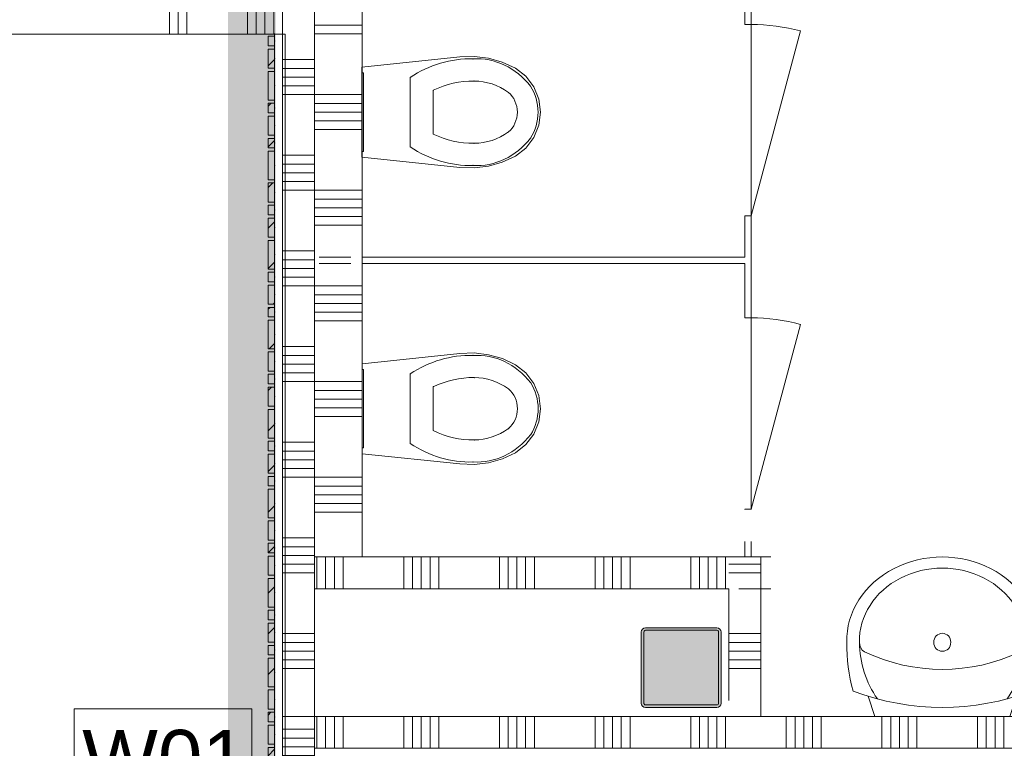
# Model space of a CAD drawing. Header units: millimetres. Extents: x -850 to 154668, y -25041 to 71030.
# Tile 59 of 211: x 50585 to 53674, y 17150 to 19435. Entities that reach past the tile are written whole.
import ezdxf

# ---------------------------------------------------------------- set-up
doc = ezdxf.new("R2010")
doc.units = ezdxf.units.MM
doc.header["$MEASUREMENT"] = 0
doc.linetypes.add('B0703', pattern=[468.700004, 312.5, -156.200004])
for name, color, linetype in [('New_# trashcan Laagscheidingslijnen', 7, 'Continuous'), ('New_22 NC Binnenwanden', 7, 'Continuous'), ('New_22 NC Binnenwanden Deuren', 7, 'Continuous'), ('New_22 NC Binnenwanden Doorsnede-arcering', 7, 'Continuous'), ('New_72 Vaste Inrichting', 7, 'Continuous'), ('New_72 Vaste Inrichting Deuren', 7, 'Continuous'), ('New_74 Sanitair', 7, 'Continuous'), ('New_Info Wandafwerking aanduiding', 7, 'Continuous'), ('New_Info Wandafwerking aanduiding Doorsnede-arcering', 7, 'Continuous'), ('New_Z Ruimtefuncties Zone omranding', 7, 'Continuous'), ('S-COLS-____-OTLN.RVT S', 7, 'Continuous'), ('S-COLS-____-OTLN.RVT S 2D arcering', 7, 'Continuous')]:
    doc.layers.add(name, color=color, linetype=linetype)
doc.styles.add('GENERATED_STYLE_1', font='txt')
pattern_1 = [(45, (0, 0), (-63.63961, 63.63961), [])]

# ---------------------------------------------------------------- blocks, each defined once
blk = doc.blocks.new('*X56')
at = {"layer": 'New_22 NC Binnenwanden Doorsnede-arcering', "color": 254, "linetype": 'Continuous', "lineweight": 0, "true_color": 0xe9ebeb}
for p, q in [((52810, 17509.6), (52910, 17509.6)), ((52810, 17482.2), (52910, 17482.2)), ((52810, 17454.7), (52910, 17454.7)), ((52810, 17427.3), (52910, 17427.3)), ((52810, 17399.9), (52910, 17399.9))]:
    blk.add_line(p, q, dxfattribs=at)
blk = doc.blocks.new('*X57')
at = {"layer": 'New_22 NC Binnenwanden Doorsnede-arcering', "color": 254, "linetype": 'Continuous', "lineweight": 0, "true_color": 0xe9ebeb}
for p, q in [((52859.9, 17699.9), (52910, 17699.9)), ((52887.3, 17727.3), (52910, 17727.3))]:
    blk.add_line(p, q, dxfattribs=at)
blk = doc.blocks.new('*X58')
at = {"layer": 'New_22 NC Binnenwanden Doorsnede-arcering', "color": 254, "linetype": 'Continuous', "lineweight": 0, "true_color": 0xe9ebeb}
for p, q in [((52810, 17727.3), (52887.3, 17727.3)), ((52810, 17699.9), (52859.9, 17699.9))]:
    blk.add_line(p, q, dxfattribs=at)
blk = doc.blocks.new('Wall_9_2', base_point=(52910, 17250))
at = {"layer": 'New_22 NC Binnenwanden', "color": 8, "linetype": 'Continuous', "lineweight": 0, "true_color": 0x778488, "flags": 128}
for points in [[(52910, 17750), (52810, 17750)], [(52910, 17300), (52910, 17750)], [(52810, 17650), (52810, 17300)]]:
    blk.add_lwpolyline(points, dxfattribs=at)
at = {"layer": 'New_22 NC Binnenwanden', "color": 8, "lineweight": 0, "true_color": 0x778488}
for name in ['*X58', '*X57', '*X56']:
    blk.add_blockref(name, (0, 0), dxfattribs=at)
blk = doc.blocks.new('Curtain Wall_22_2')
at = {"layer": 'New_22 NC Binnenwanden Doorsnede-arcering', "linetype": 'Continuous', "lineweight": 0, "true_color": 0x000000}
h = blk.add_hatch(dxfattribs=at)
h.set_pattern_fill('310_Naaldhout__01__0002', color=18, style=0, pattern_type=2)
h.set_pattern_definition(pattern_1)
h.paths.add_polyline_path([(51365, 19382.9), (51365, 19352.9), (51385, 19352.9), (51385, 19382.9)])
h = blk.add_hatch(dxfattribs=at)
h.set_pattern_fill('310_Naaldhout__01__0002', color=18, style=0, pattern_type=2)
h.set_pattern_definition(pattern_1)
h.paths.add_polyline_path([(51365, 19342.9), (51365, 19282.9), (51385, 19282.9), (51385, 19342.9)])
h = blk.add_hatch(dxfattribs=at)
h.set_pattern_fill('310_Naaldhout__01__0002', color=18, style=0, pattern_type=2)
h.set_pattern_definition(pattern_1)
h.paths.add_polyline_path([(51365, 19272.9), (51365, 19182.9), (51385, 19182.9), (51385, 19272.9)])
h = blk.add_hatch(dxfattribs=at)
h.set_pattern_fill('310_Naaldhout__01__0002', color=18, style=0, pattern_type=2)
h.set_pattern_definition(pattern_1)
h.paths.add_polyline_path([(51365, 19172.9), (51365, 19142.9), (51385, 19142.9), (51385, 19172.9)])
h = blk.add_hatch(dxfattribs=at)
h.set_pattern_fill('310_Naaldhout__01__0002', color=18, style=0, pattern_type=2)
h.set_pattern_definition(pattern_1)
h.paths.add_polyline_path([(51365, 19132.9), (51365, 19072.9), (51385, 19072.9), (51385, 19132.9)])
h = blk.add_hatch(dxfattribs=at)
h.set_pattern_fill('310_Naaldhout__01__0002', color=18, style=0, pattern_type=2)
h.set_pattern_definition(pattern_1)
h.paths.add_polyline_path([(51365, 19062.9), (51365, 19032.9), (51385, 19032.9), (51385, 19062.9)])
h = blk.add_hatch(dxfattribs=at)
h.set_pattern_fill('310_Naaldhout__01__0002', color=18, style=0, pattern_type=2)
h.set_pattern_definition(pattern_1)
h.paths.add_polyline_path([(51365, 19022.9), (51365, 18932.9), (51385, 18932.9), (51385, 19022.9)])
h = blk.add_hatch(dxfattribs=at)
h.set_pattern_fill('310_Naaldhout__01__0002', color=18, style=0, pattern_type=2)
h.set_pattern_definition(pattern_1)
h.paths.add_polyline_path([(51365, 18922.9), (51365, 18862.9), (51385, 18862.9), (51385, 18922.9)])
h = blk.add_hatch(dxfattribs=at)
h.set_pattern_fill('310_Naaldhout__01__0002', color=18, style=0, pattern_type=2)
h.set_pattern_definition(pattern_1)
h.paths.add_polyline_path([(51365, 18852.9), (51365, 18822.9), (51385, 18822.9), (51385, 18852.9)])
h = blk.add_hatch(dxfattribs=at)
h.set_pattern_fill('310_Naaldhout__01__0002', color=18, style=0, pattern_type=2)
h.set_pattern_definition(pattern_1)
h.paths.add_polyline_path([(51365, 18812.9), (51365, 18752.9), (51385, 18752.9), (51385, 18812.9)])
h = blk.add_hatch(dxfattribs=at)
h.set_pattern_fill('310_Naaldhout__01__0002', color=18, style=0, pattern_type=2)
h.set_pattern_definition(pattern_1)
h.paths.add_polyline_path([(51365, 18742.9), (51365, 18652.9), (51385, 18652.9), (51385, 18742.9)])
h = blk.add_hatch(dxfattribs=at)
h.set_pattern_fill('310_Naaldhout__01__0002', color=18, style=0, pattern_type=2)
h.set_pattern_definition(pattern_1)
h.paths.add_polyline_path([(51365, 18642.9), (51365, 18612.9), (51385, 18612.9), (51385, 18642.9)])
h = blk.add_hatch(dxfattribs=at)
h.set_pattern_fill('310_Naaldhout__01__0002', color=18, style=0, pattern_type=2)
h.set_pattern_definition(pattern_1)
h.paths.add_polyline_path([(51365, 18602.9), (51365, 18542.9), (51385, 18542.9), (51385, 18602.9)])
h = blk.add_hatch(dxfattribs=at)
h.set_pattern_fill('310_Naaldhout__01__0002', color=18, style=0, pattern_type=2)
h.set_pattern_definition(pattern_1)
h.paths.add_polyline_path([(51365, 18532.9), (51365, 18502.9), (51385, 18502.9), (51385, 18532.9)])
h = blk.add_hatch(dxfattribs=at)
h.set_pattern_fill('310_Naaldhout__01__0002', color=18, style=0, pattern_type=2)
h.set_pattern_definition(pattern_1)
h.paths.add_polyline_path([(51365, 18492.9), (51365, 18402.9), (51385, 18402.9), (51385, 18492.9)])
h = blk.add_hatch(dxfattribs=at)
h.set_pattern_fill('310_Naaldhout__01__0002', color=18, style=0, pattern_type=2)
h.set_pattern_definition(pattern_1)
h.paths.add_polyline_path([(51365, 18392.9), (51365, 18332.9), (51385, 18332.9), (51385, 18392.9)])
h = blk.add_hatch(dxfattribs=at)
h.set_pattern_fill('310_Naaldhout__01__0002', color=18, style=0, pattern_type=2)
h.set_pattern_definition(pattern_1)
h.paths.add_polyline_path([(51365, 18322.9), (51365, 18292.9), (51385, 18292.9), (51385, 18322.9)])
h = blk.add_hatch(dxfattribs=at)
h.set_pattern_fill('310_Naaldhout__01__0002', color=18, style=0, pattern_type=2)
h.set_pattern_definition(pattern_1)
h.paths.add_polyline_path([(51365, 18282.9), (51365, 18222.9), (51385, 18222.9), (51385, 18282.9)])
h = blk.add_hatch(dxfattribs=at)
h.set_pattern_fill('310_Naaldhout__01__0002', color=18, style=0, pattern_type=2)
h.set_pattern_definition(pattern_1)
h.paths.add_polyline_path([(51365, 18212.9), (51365, 18122.9), (51385, 18122.9), (51385, 18212.9)])
h = blk.add_hatch(dxfattribs=at)
h.set_pattern_fill('310_Naaldhout__01__0002', color=18, style=0, pattern_type=2)
h.set_pattern_definition(pattern_1)
h.paths.add_polyline_path([(51365, 18112.9), (51365, 18082.9), (51385, 18082.9), (51385, 18112.9)])
h = blk.add_hatch(dxfattribs=at)
h.set_pattern_fill('310_Naaldhout__01__0002', color=18, style=0, pattern_type=2)
h.set_pattern_definition(pattern_1)
h.paths.add_polyline_path([(51365, 18072.9), (51365, 18012.9), (51385, 18012.9), (51385, 18072.9)])
h = blk.add_hatch(dxfattribs=at)
h.set_pattern_fill('310_Naaldhout__01__0002', color=18, style=0, pattern_type=2)
h.set_pattern_definition(pattern_1)
h.paths.add_polyline_path([(51365, 18002.9), (51365, 17972.9), (51385, 17972.9), (51385, 18002.9)])
h = blk.add_hatch(dxfattribs=at)
h.set_pattern_fill('310_Naaldhout__01__0002', color=18, style=0, pattern_type=2)
h.set_pattern_definition(pattern_1)
h.paths.add_polyline_path([(51365, 17962.9), (51365, 17872.9), (51385, 17872.9), (51385, 17962.9)])
h = blk.add_hatch(dxfattribs=at)
h.set_pattern_fill('310_Naaldhout__01__0002', color=18, style=0, pattern_type=2)
h.set_pattern_definition(pattern_1)
h.paths.add_polyline_path([(51365, 17862.9), (51365, 17802.9), (51385, 17802.9), (51385, 17862.9)])
h = blk.add_hatch(dxfattribs=at)
h.set_pattern_fill('310_Naaldhout__01__0002', color=18, style=0, pattern_type=2)
h.set_pattern_definition(pattern_1)
h.paths.add_polyline_path([(51365, 17792.9), (51365, 17762.9), (51385, 17762.9), (51385, 17792.9)])
h = blk.add_hatch(dxfattribs=at)
h.set_pattern_fill('310_Naaldhout__01__0002', color=18, style=0, pattern_type=2)
h.set_pattern_definition(pattern_1)
h.paths.add_polyline_path([(51365, 17752.9), (51365, 17692.9), (51385, 17692.9), (51385, 17752.9)])
h = blk.add_hatch(dxfattribs=at)
h.set_pattern_fill('310_Naaldhout__01__0002', color=18, style=0, pattern_type=2)
h.set_pattern_definition(pattern_1)
h.paths.add_polyline_path([(51365, 17682.9), (51365, 17592.9), (51385, 17592.9), (51385, 17682.9)])
h = blk.add_hatch(dxfattribs=at)
h.set_pattern_fill('310_Naaldhout__01__0002', color=18, style=0, pattern_type=2)
h.set_pattern_definition(pattern_1)
h.paths.add_polyline_path([(51365, 17582.9), (51365, 17552.9), (51385, 17552.9), (51385, 17582.9)])
h = blk.add_hatch(dxfattribs=at)
h.set_pattern_fill('310_Naaldhout__01__0002', color=18, style=0, pattern_type=2)
h.set_pattern_definition(pattern_1)
h.paths.add_polyline_path([(51365, 17542.9), (51365, 17482.9), (51385, 17482.9), (51385, 17542.9)])
h = blk.add_hatch(dxfattribs=at)
h.set_pattern_fill('310_Naaldhout__01__0002', color=18, style=0, pattern_type=2)
h.set_pattern_definition(pattern_1)
h.paths.add_polyline_path([(51365, 17472.9), (51365, 17442.9), (51385, 17442.9), (51385, 17472.9)])
h = blk.add_hatch(dxfattribs=at)
h.set_pattern_fill('310_Naaldhout__01__0002', color=18, style=0, pattern_type=2)
h.set_pattern_definition(pattern_1)
h.paths.add_polyline_path([(51365, 17432.9), (51365, 17342.9), (51385, 17342.9), (51385, 17432.9)])
h = blk.add_hatch(dxfattribs=at)
h.set_pattern_fill('310_Naaldhout__01__0002', color=18, style=0, pattern_type=2)
h.set_pattern_definition(pattern_1)
h.paths.add_polyline_path([(51365, 17332.9), (51365, 17272.9), (51385, 17272.9), (51385, 17332.9)])
h = blk.add_hatch(dxfattribs=at)
h.set_pattern_fill('310_Naaldhout__01__0002', color=18, style=0, pattern_type=2)
h.set_pattern_definition(pattern_1)
h.paths.add_polyline_path([(51365, 17262.9), (51365, 17232.9), (51385, 17232.9), (51385, 17262.9)])
h = blk.add_hatch(dxfattribs=at)
h.set_pattern_fill('310_Naaldhout__01__0002', color=18, style=0, pattern_type=2)
h.set_pattern_definition(pattern_1)
h.paths.add_polyline_path([(51365, 17222.9), (51365, 17162.9), (51385, 17162.9), (51385, 17222.9)])
h = blk.add_hatch(dxfattribs=at)
h.set_pattern_fill('310_Naaldhout__01__0002', color=18, style=0, pattern_type=2)
h.set_pattern_definition(pattern_1)
h.paths.add_polyline_path([(51365, 17152.9), (51365, 17062.9), (51385, 17062.9), (51385, 17152.9)])
at = {"layer": 'New_22 NC Binnenwanden', "color": 7, "linetype": 'Continuous', "lineweight": 0}
for p, q in [((51365, 19382.9), (51365, 19352.9)), ((51385, 19382.9), (51365, 19382.9)), ((51385, 19382.9), (51385, 19352.9)), ((51385, 19352.9), (51365, 19352.9)), ((51365, 19342.9), (51365, 19282.9)), ((51385, 19342.9), (51365, 19342.9)), ((51385, 19342.9), (51385, 19282.9)), ((51385, 19282.9), (51365, 19282.9)), ((51365, 19272.9), (51365, 19182.9)), ((51385, 19272.9), (51365, 19272.9)), ((51385, 19272.9), (51385, 19182.9)), ((51385, 19182.9), (51365, 19182.9)), ((51365, 19172.9), (51365, 19142.9)), ((51385, 19172.9), (51365, 19172.9)), ((51385, 19172.9), (51385, 19142.9)), ((51385, 19142.9), (51365, 19142.9)), ((51365, 19132.9), (51365, 19072.9)), ((51385, 19132.9), (51365, 19132.9)), ((51385, 19132.9), (51385, 19072.9)), ((51385, 19072.9), (51365, 19072.9)), ((51365, 19062.9), (51365, 19032.9)), ((51385, 19062.9), (51365, 19062.9)), ((51385, 19062.9), (51385, 19032.9)), ((51385, 19032.9), (51365, 19032.9)), ((51365, 19022.9), (51365, 18932.9)), ((51385, 19022.9), (51365, 19022.9)), ((51385, 19022.9), (51385, 18932.9)), ((51385, 18932.9), (51365, 18932.9)), ((51365, 18922.9), (51365, 18862.9)), ((51385, 18922.9), (51365, 18922.9)), ((51385, 18922.9), (51385, 18862.9)), ((51385, 18862.9), (51365, 18862.9)), ((51365, 18852.9), (51365, 18822.9)), ((51385, 18852.9), (51365, 18852.9)), ((51385, 18852.9), (51385, 18822.9)), ((51385, 18822.9), (51365, 18822.9)), ((51365, 18812.9), (51365, 18752.9)), ((51385, 18812.9), (51365, 18812.9)), ((51385, 18812.9), (51385, 18752.9)), ((51385, 18752.9), (51365, 18752.9)), ((51365, 18742.9), (51365, 18652.9)), ((51385, 18742.9), (51365, 18742.9)), ((51385, 18742.9), (51385, 18652.9)), ((51385, 18652.9), (51365, 18652.9)), ((51365, 18642.9), (51365, 18612.9)), ((51385, 18642.9), (51365, 18642.9)), ((51385, 18642.9), (51385, 18612.9)), ((51385, 18612.9), (51365, 18612.9)), ((51365, 18602.9), (51365, 18542.9)), ((51385, 18602.9), (51365, 18602.9)), ((51385, 18602.9), (51385, 18542.9)), ((51385, 18542.9), (51365, 18542.9)), ((51365, 18532.9), (51365, 18502.9)), ((51385, 18532.9), (51365, 18532.9)), ((51385, 18532.9), (51385, 18502.9)), ((51385, 18502.9), (51365, 18502.9)), ((51365, 18492.9), (51365, 18402.9)), ((51385, 18492.9), (51365, 18492.9)), ((51385, 18492.9), (51385, 18402.9)), ((51385, 18402.9), (51365, 18402.9)), ((51365, 18392.9), (51365, 18332.9)), ((51385, 18392.9), (51365, 18392.9)), ((51385, 18392.9), (51385, 18332.9)), ((51385, 18332.9), (51365, 18332.9)), ((51365, 18322.9), (51365, 18292.9)), ((51385, 18322.9), (51365, 18322.9)), ((51385, 18322.9), (51385, 18292.9)), ((51385, 18292.9), (51365, 18292.9)), ((51365, 18282.9), (51365, 18222.9)), ((51385, 18282.9), (51365, 18282.9)), ((51385, 18282.9), (51385, 18222.9)), ((51385, 18222.9), (51365, 18222.9)), ((51365, 18212.9), (51365, 18122.9)), ((51385, 18212.9), (51365, 18212.9)), ((51385, 18212.9), (51385, 18122.9)), ((51385, 18122.9), (51365, 18122.9)), ((51365, 18112.9), (51365, 18082.9)), ((51385, 18112.9), (51365, 18112.9)), ((51385, 18112.9), (51385, 18082.9)), ((51385, 18082.9), (51365, 18082.9)), ((51365, 18072.9), (51365, 18012.9)), ((51385, 18072.9), (51365, 18072.9)), ((51385, 18072.9), (51385, 18012.9)), ((51385, 18012.9), (51365, 18012.9)), ((51365, 18002.9), (51365, 17972.9)), ((51385, 18002.9), (51365, 18002.9)), ((51385, 18002.9), (51385, 17972.9)), ((51385, 17972.9), (51365, 17972.9)), ((51365, 17962.9), (51365, 17872.9)), ((51385, 17962.9), (51365, 17962.9)), ((51385, 17962.9), (51385, 17872.9)), ((51385, 17872.9), (51365, 17872.9)), ((51365, 17862.9), (51365, 17802.9)), ((51385, 17862.9), (51365, 17862.9)), ((51385, 17862.9), (51385, 17802.9)), ((51385, 17802.9), (51365, 17802.9)), ((51365, 17792.9), (51365, 17762.9)), ((51385, 17792.9), (51365, 17792.9)), ((51385, 17792.9), (51385, 17762.9)), ((51385, 17762.9), (51365, 17762.9)), ((51365, 17752.9), (51365, 17692.9)), ((51385, 17752.9), (51365, 17752.9)), ((51385, 17752.9), (51385, 17692.9)), ((51385, 17692.9), (51365, 17692.9)), ((51365, 17682.9), (51365, 17592.9)), ((51385, 17682.9), (51365, 17682.9)), ((51385, 17682.9), (51385, 17592.9)), ((51385, 17592.9), (51365, 17592.9)), ((51365, 17582.9), (51365, 17552.9)), ((51385, 17582.9), (51365, 17582.9)), ((51385, 17582.9), (51385, 17552.9)), ((51385, 17552.9), (51365, 17552.9)), ((51365, 17542.9), (51365, 17482.9)), ((51385, 17542.9), (51365, 17542.9)), ((51385, 17542.9), (51385, 17482.9)), ((51385, 17482.9), (51365, 17482.9)), ((51365, 17472.9), (51365, 17442.9)), ((51385, 17472.9), (51365, 17472.9)), ((51385, 17472.9), (51385, 17442.9)), ((51385, 17442.9), (51365, 17442.9)), ((51365, 17432.9), (51365, 17342.9)), ((51385, 17432.9), (51365, 17432.9)), ((51385, 17432.9), (51385, 17342.9)), ((51385, 17342.9), (51365, 17342.9)), ((51365, 17332.9), (51365, 17272.9)), ((51385, 17332.9), (51365, 17332.9)), ((51385, 17332.9), (51385, 17272.9)), ((51385, 17272.9), (51365, 17272.9)), ((51365, 17262.9), (51365, 17232.9)), ((51385, 17262.9), (51365, 17262.9)), ((51385, 17262.9), (51385, 17232.9)), ((51385, 17232.9), (51365, 17232.9)), ((51365, 17222.9), (51365, 17162.9)), ((51385, 17222.9), (51365, 17222.9)), ((51385, 17222.9), (51385, 17162.9)), ((51385, 17162.9), (51365, 17162.9)), ((51365, 17152.9), (51365, 17062.9)), ((51385, 17152.9), (51365, 17152.9)), ((51385, 17152.9), (51385, 17062.9))]:
    blk.add_line(p, q, dxfattribs=at)
at = {"layer": 'New_22 NC Binnenwanden', "color": 9, "linetype": 'B0703', "lineweight": 0}
for p, q in [((51385, 19390), (51385, 19390)), ((51385, 19367.9), (51385, 19390)), ((51385, 19312.9), (51385, 19367.9)), ((51385, 19227.9), (51385, 19312.9)), ((51385, 19157.9), (51385, 19227.9)), ((51385, 19102.9), (51385, 19157.9)), ((51385, 19047.9), (51385, 19102.9)), ((51385, 18977.9), (51385, 19047.9)), ((51385, 18892.9), (51385, 18977.9)), ((51385, 18837.9), (51385, 18892.9)), ((51385, 18782.9), (51385, 18837.9)), ((51385, 18697.9), (51385, 18782.9)), ((51385, 18627.9), (51385, 18697.9)), ((51385, 18572.9), (51385, 18627.9)), ((51385, 18517.9), (51385, 18572.9)), ((51385, 18447.9), (51385, 18517.9)), ((51385, 18362.9), (51385, 18447.9)), ((51385, 18307.9), (51385, 18362.9)), ((51385, 18252.9), (51385, 18307.9)), ((51385, 18167.9), (51385, 18252.9)), ((51385, 18097.9), (51385, 18167.9)), ((51385, 18042.9), (51385, 18097.9)), ((51385, 17987.9), (51385, 18042.9)), ((51385, 17917.9), (51385, 17987.9)), ((51385, 17832.9), (51385, 17917.9)), ((51385, 17777.9), (51385, 17832.9)), ((51385, 17722.9), (51385, 17777.9)), ((51385, 17637.9), (51385, 17722.9)), ((51385, 17567.9), (51385, 17637.9)), ((51385, 17512.9), (51385, 17567.9)), ((51385, 17457.9), (51385, 17512.9)), ((51385, 17387.9), (51385, 17457.9)), ((51385, 17302.9), (51385, 17387.9)), ((51385, 17247.9), (51385, 17302.9)), ((51385, 17192.9), (51385, 17247.9)), ((51385, 17107.9), (51385, 17192.9))]:
    blk.add_line(p, q, dxfattribs=at)
at = {"layer": 'New_22 NC Binnenwanden', "color": 1, "linetype": 'Continuous', "lineweight": 0}
for p, q in [((51385, 19390), (51385, 19390)), ((51385, 19390), (51385, 19367.9)), ((51385, 19367.9), (51385, 19312.9)), ((51385, 19312.9), (51385, 19227.9)), ((51385, 19227.9), (51385, 19157.9)), ((51385, 19157.9), (51385, 19102.9)), ((51385, 19102.9), (51385, 19047.9)), ((51385, 19047.9), (51385, 18977.9)), ((51385, 18977.9), (51385, 18892.9)), ((51385, 18892.9), (51385, 18837.9)), ((51385, 18837.9), (51385, 18782.9)), ((51385, 18782.9), (51385, 18697.9)), ((51385, 18697.9), (51385, 18627.9)), ((51385, 18627.9), (51385, 18572.9)), ((51385, 18572.9), (51385, 18517.9)), ((51385, 18517.9), (51385, 18447.9)), ((51385, 18447.9), (51385, 18362.9)), ((51385, 18362.9), (51385, 18307.9)), ((51385, 18307.9), (51385, 18252.9)), ((51385, 18252.9), (51385, 18167.9)), ((51385, 18167.9), (51385, 18097.9)), ((51385, 18097.9), (51385, 18042.9)), ((51385, 18042.9), (51385, 17987.9)), ((51385, 17987.9), (51385, 17917.9)), ((51385, 17917.9), (51385, 17832.9)), ((51385, 17832.9), (51385, 17777.9)), ((51385, 17777.9), (51385, 17722.9)), ((51385, 17722.9), (51385, 17637.9)), ((51385, 17637.9), (51385, 17567.9)), ((51385, 17567.9), (51385, 17512.9)), ((51385, 17512.9), (51385, 17457.9)), ((51385, 17457.9), (51385, 17387.9)), ((51385, 17387.9), (51385, 17302.9)), ((51385, 17302.9), (51385, 17247.9)), ((51385, 17247.9), (51385, 17192.9)), ((51385, 17192.9), (51385, 17107.9))]:
    blk.add_line(p, q, dxfattribs=at)
for p in [(51385, 19390), (51385, 19367.9), (51385, 19367.9), (51385, 19312.9), (51385, 19312.9), (51385, 19227.9), (51385, 19227.9), (51385, 19157.9), (51385, 19157.9), (51385, 19102.9), (51385, 19102.9), (51385, 19047.9), (51385, 19047.9), (51385, 18977.9), (51385, 18977.9), (51385, 18892.9), (51385, 18892.9), (51385, 18837.9), (51385, 18837.9), (51385, 18782.9), (51385, 18782.9), (51385, 18697.9), (51385, 18697.9), (51385, 18627.9), (51385, 18627.9), (51385, 18572.9), (51385, 18572.9), (51385, 18517.9), (51385, 18517.9), (51385, 18447.9), (51385, 18447.9), (51385, 18362.9), (51385, 18362.9), (51385, 18307.9), (51385, 18307.9), (51385, 18252.9), (51385, 18252.9), (51385, 18167.9), (51385, 18167.9), (51385, 18097.9), (51385, 18097.9), (51385, 18042.9), (51385, 18042.9), (51385, 17987.9), (51385, 17987.9), (51385, 17917.9), (51385, 17917.9), (51385, 17832.9), (51385, 17832.9), (51385, 17777.9), (51385, 17777.9), (51385, 17722.9), (51385, 17722.9), (51385, 17637.9), (51385, 17637.9), (51385, 17567.9), (51385, 17567.9), (51385, 17512.9), (51385, 17512.9), (51385, 17457.9), (51385, 17457.9), (51385, 17387.9), (51385, 17387.9), (51385, 17302.9), (51385, 17302.9), (51385, 17247.9), (51385, 17247.9), (51385, 17192.9), (51385, 17192.9)]:
    blk.add_point(p, dxfattribs=at)
at = {"layer": 'New_22 NC Binnenwanden', "color": 9, "linetype": 'B0703', "lineweight": 0}
for p in [(51385, 19367.9), (51385, 19312.9), (51385, 19227.9), (51385, 19157.9), (51385, 19102.9), (51385, 19047.9), (51385, 18977.9), (51385, 18892.9), (51385, 18837.9), (51385, 18782.9), (51385, 18697.9), (51385, 18627.9), (51385, 18572.9), (51385, 18517.9), (51385, 18447.9), (51385, 18362.9), (51385, 18307.9), (51385, 18252.9), (51385, 18167.9), (51385, 18097.9), (51385, 18042.9), (51385, 17987.9), (51385, 17917.9), (51385, 17832.9), (51385, 17777.9), (51385, 17722.9), (51385, 17637.9), (51385, 17567.9), (51385, 17512.9), (51385, 17457.9), (51385, 17387.9), (51385, 17302.9), (51385, 17247.9), (51385, 17192.9)]:
    blk.add_point(p, dxfattribs=at)
blk = doc.blocks.new('*X620')
at = {"layer": 'New_22 NC Binnenwanden Doorsnede-arcering', "color": 254, "linetype": 'Continuous', "lineweight": 0, "true_color": 0xe9ebeb}
for p, q in [((51410, 19309.8), (51510, 19309.8)), ((51410, 19282.3), (51510, 19282.3)), ((51410, 19254.9), (51510, 19254.9)), ((51410, 19227.5), (51510, 19227.5)), ((51410, 19200), (51510, 19200)), ((51410, 19009.8), (51510, 19009.8)), ((51410, 18982.3), (51510, 18982.3)), ((51410, 18954.9), (51510, 18954.9)), ((51410, 18927.5), (51510, 18927.5)), ((51410, 18900), (51510, 18900)), ((51410, 18709.8), (51510, 18709.8)), ((51410, 18682.3), (51510, 18682.3)), ((51410, 18654.9), (51510, 18654.9)), ((51410, 18627.5), (51510, 18627.5)), ((51410, 18600), (51510, 18600)), ((51410, 18409.8), (51510, 18409.8)), ((51410, 18382.3), (51510, 18382.3)), ((51410, 18354.9), (51510, 18354.9)), ((51410, 18327.5), (51510, 18327.5)), ((51410, 18300), (51510, 18300)), ((51410, 18109.8), (51510, 18109.8)), ((51410, 18082.3), (51510, 18082.3)), ((51410, 18054.9), (51510, 18054.9)), ((51410, 18027.5), (51510, 18027.5)), ((51410, 18000), (51510, 18000)), ((51410, 17809.8), (51510, 17809.8)), ((51410, 17782.3), (51510, 17782.3)), ((51410, 17754.9), (51510, 17754.9)), ((51410, 17727.5), (51510, 17727.5)), ((51410, 17700), (51510, 17700)), ((51410, 17509.8), (51510, 17509.8)), ((51410, 17482.3), (51510, 17482.3)), ((51410, 17454.9), (51510, 17454.9)), ((51410, 17427.5), (51510, 17427.5)), ((51410, 17400), (51510, 17400))]:
    blk.add_line(p, q, dxfattribs=at)
blk = doc.blocks.new('Wall_88_2', base_point=(51510, 20210))
at = {"layer": 'New_22 NC Binnenwanden', "color": 8, "linetype": 'Continuous', "lineweight": 0, "true_color": 0x778488, "flags": 128}
for points in [[(51410, 20210), (51410, 17250)], [(51510, 17250), (51510, 20210)], [(51510, 17250), (51410, 17250)]]:
    blk.add_lwpolyline(points, dxfattribs=at)
at = {"layer": 'New_22 NC Binnenwanden', "color": 8, "lineweight": 0, "true_color": 0x778488}
blk.add_blockref('*X620', (0, 0), dxfattribs=at)
blk = doc.blocks.new('*X1253')
at = {"layer": 'New_22 NC Binnenwanden Doorsnede-arcering', "color": 254, "linetype": 'Continuous', "lineweight": 0, "true_color": 0xe9ebeb}
for p, q in [((51410, 17209.7), (51510, 17209.7)), ((51410, 17182.3), (51510, 17182.3)), ((51410, 17154.9), (51510, 17154.9)), ((51410, 17127.4), (51510, 17127.4)), ((51410, 17100), (51510, 17100)), ((51410, 16909.7), (51510, 16909.7)), ((51410, 16882.3), (51510, 16882.3)), ((51410, 16854.9), (51510, 16854.9)), ((51410, 16827.4), (51510, 16827.4)), ((51410, 16800), (51510, 16800)), ((51410, 16609.7), (51510, 16609.7)), ((51410, 16582.3), (51510, 16582.3)), ((51410, 16554.9), (51510, 16554.9)), ((51410, 16527.4), (51510, 16527.4)), ((51410, 16500), (51510, 16500))]:
    blk.add_line(p, q, dxfattribs=at)
blk = doc.blocks.new('Wall_177_2', base_point=(51510, 17250))
at = {"layer": 'New_22 NC Binnenwanden', "color": 8, "linetype": 'Continuous', "lineweight": 0, "true_color": 0x778488, "flags": 128}
for points in [[(51410, 17250), (51410, 16350.1)], [(51510, 17250), (51410, 17250)], [(51510, 16350.1), (51510, 17250)]]:
    blk.add_lwpolyline(points, dxfattribs=at)
at = {"layer": 'New_22 NC Binnenwanden', "color": 8, "lineweight": 0, "true_color": 0x778488}
blk.add_blockref('*X1253', (0, 0), dxfattribs=at)
blk = doc.blocks.new('Wasbak 2 22 KM')
at = {"layer": 'New_74 Sanitair', "color": 1, "linetype": 'Continuous', "lineweight": 0}
for p, q in [((-212.2, 0), (-233.1, -63.4)), ((212.2, 0), (-212.2, 0)), ((212.2, 0), (233.1, -63.4))]:
    blk.add_line(p, q, dxfattribs=at)
for centre, major_axis, ratio, start_param, end_param in [((0, -1041.4), (0, 1013), 0.882121, 5.964482, 6.601889), ((0, -238.1), (0, 294.7), 0.882121, 0.900825, 1.551564), ((0, -238.1), (0, 294.7), 0.882121, 4.731621, 5.38236), ((166.6, -232.4), (0, 528.9), 0.882121, 1.277244, 1.570796), ((-166.6, -232.4), (0, 528.9), 0.882121, 4.712389, 5.005942), ((0, -869.9), (0, 722.5), 0.882121, 5.889409, 6.676962), ((-230, -232.4), (0, 34), 0.882121, 0.507228, 1.570796), ((230, -232.4), (0, 34), 0.882121, 4.712389, 5.775958), ((0, -236.8), (300, 0), 0.877396, 3.124925, 6.299853), ((0, -236.8), (260, 0), 0.877396, 3.122361, 6.302417)]:
    blk.add_ellipse(centre, major_axis=major_axis, ratio=ratio, start_param=start_param, end_param=end_param, dxfattribs=at)
blk.add_ellipse((0, -232.4), major_axis=(0, 28.2), ratio=0.946667, dxfattribs=at)
blk = doc.blocks.new('Toilet 22')
at = {"layer": 'New_74 Sanitair', "color": 1, "linetype": 'Continuous', "lineweight": 0}
for p, q in [((-141, 0), (-173.3, -306.6)), ((141, 0), (-141, 0)), ((123, 0), (-123, 0)), ((-123, 0), (-123, -5)), ((123, -5), (123, 0)), ((173.3, -306.6), (141, 0)), ((-123, -5), (123, -5)), ((0, -151.4), (-108.9, -151.4)), ((108.9, -151.4), (0, -151.4)), ((0, -223.6), (-68.8, -223.6)), ((68.8, -223.6), (0, -223.6)), ((-173.3, -306.6), (-174.9, -351.8)), ((174.9, -351.8), (173.3, -306.6)), ((-174.9, -351.8), (-169.4, -396.7)), ((169.4, -396.7), (174.9, -351.8)), ((-169.4, -396.7), (-157, -440.3)), ((157, -440.3), (169.4, -396.7)), ((-157, -440.3), (-138, -481.3)), ((62.1, -459.7), (62.1, -459.7)), ((138, -481.3), (157, -440.3)), ((-138, -481.3), (-112.4, -513.9)), ((0, -487.5), (0, -487.5)), ((112.4, -513.9), (138, -481.3)), ((-112.4, -513.9), (-79.4, -538.8)), ((79.4, -538.8), (112.4, -513.9)), ((-79.4, -538.8), (-41, -554.6)), ((-41, -554.6), (0, -560)), ((0, -552.4), (0, -552.4)), ((0, -560), (41, -554.6)), ((41, -554.6), (79.4, -538.8)), ((81.1, -529), (81.1, -529))]:
    blk.add_line(p, q, dxfattribs=at)
for centre, major_axis, start_param, end_param in [((258.1, -339.4), (425.3, 0), 2.612188, 3.165208), ((-258.1, -339.4), (425.3, 0), 6.259569, 6.81259), ((264.5, -347.9), (362.2, 0), 2.738768, 3.154495), ((-264.5, -347.9), (362.2, 0), 6.270283, 6.68601), ((89.5, -360.8), (256.9, 0), 3.085861, 3.98645), ((134.9, -351.4), (232.6, 0), 3.144841, 3.702507), ((-134.9, -351.4), (232.6, 0), 5.722271, 6.279937), ((-89.5, -360.8), (256.9, 0), 5.438328, 6.338917), ((0.8, -419), (78.2, 0), 3.778693, 4.701998), ((-0.8, -419), (78.2, 0), 4.72278, 5.646085), ((0.8, -431.2), (138.5, 0), 4.079884, 4.706528), ((-0.8, -431.2), (138.5, 0), 4.71825, 5.344894)]:
    blk.add_ellipse(centre, major_axis=major_axis, ratio=0.875546, start_param=start_param, end_param=end_param, dxfattribs=at)
for p in [(108.9, -151.4), (68.8, -223.6), (-167, -348.2), (-97.7, -352), (97.7, -352), (167, -348.2), (-62.1, -459.7), (-81.1, -529)]:
    blk.add_point(p, dxfattribs=at)
blk = doc.blocks.new('Column 283[123]_2', base_point=(0.5, 3))
at = {"layer": 'S-COLS-____-OTLN.RVT S 2D arcering', "linetype": 'Continuous', "lineweight": 0, "true_color": 0x778488}
h = blk.add_hatch(color=8, dxfattribs=at)
h.paths.add_polyline_path([(52535.5, 17291), (52536.5, 17286), (52539.3, 17281.8), (52543.5, 17278.9), (52548.5, 17278), (52772.5, 17278), (52777.5, 17278.9), (52781.7, 17281.8), (52784.5, 17286), (52785.5, 17291), (52785.5, 17515), (52784.5, 17519.9), (52781.7, 17524.1), (52777.5, 17527), (52772.5, 17528), (52548.5, 17528), (52543.5, 17527), (52539.3, 17524.1), (52536.5, 17519.9), (52535.5, 17515)])
h.paths.add_polyline_path([(52772.5, 17286), (52548.5, 17286), (52546.6, 17286.3), (52545, 17287.4), (52543.9, 17289), (52543.5, 17291), (52543.5, 17515), (52543.9, 17516.9), (52545, 17518.5), (52546.6, 17519.6), (52548.5, 17520), (52772.5, 17520), (52774.4, 17519.6), (52776.1, 17518.5), (52777.1, 17516.9), (52777.5, 17515), (52777.5, 17291), (52777.1, 17289), (52776.1, 17287.4), (52774.4, 17286.3)], flags=0)
blk.add_hatch(color=8, dxfattribs=at).paths.add_polyline_path([(52772.5, 17520), (52548.5, 17520), (52546.6, 17519.6), (52545, 17518.5), (52543.9, 17516.9), (52543.5, 17515), (52543.5, 17291), (52543.9, 17289), (52545, 17287.4), (52546.6, 17286.3), (52548.5, 17286), (52772.5, 17286), (52774.4, 17286.3), (52776.1, 17287.4), (52777.1, 17289), (52777.5, 17291), (52777.5, 17515), (52777.1, 17516.9), (52776.1, 17518.5), (52774.4, 17519.6)])
at = {"layer": 'S-COLS-____-OTLN.RVT S', "color": 1, "linetype": 'Continuous', "lineweight": 0}
for p, q in [((52536.5, 17519.9), (52535.5, 17515)), ((52535.5, 17515), (52535.5, 17291)), ((52539.3, 17524.1), (52536.5, 17519.9)), ((52543.5, 17527), (52539.3, 17524.1)), ((52548.5, 17528), (52543.5, 17527)), ((52543.5, 17515), (52543.9, 17516.9)), ((52543.5, 17291), (52543.5, 17515)), ((52543.9, 17516.9), (52545, 17518.5)), ((52545, 17518.5), (52546.6, 17519.6)), ((52546.6, 17519.6), (52548.5, 17520)), ((52772.5, 17528), (52548.5, 17528)), ((52548.5, 17520), (52772.5, 17520)), ((52777.5, 17527), (52772.5, 17528)), ((52772.5, 17520), (52774.4, 17519.6)), ((52774.4, 17519.6), (52776.1, 17518.5)), ((52776.1, 17518.5), (52777.1, 17516.9)), ((52777.1, 17516.9), (52777.5, 17515)), ((52781.7, 17524.1), (52777.5, 17527)), ((52777.5, 17515), (52777.5, 17291)), ((52784.5, 17519.9), (52781.7, 17524.1)), ((52785.5, 17515), (52784.5, 17519.9)), ((52785.5, 17291), (52785.5, 17515)), ((52535.5, 17291), (52536.5, 17286)), ((52536.5, 17286), (52539.3, 17281.8)), ((52539.3, 17281.8), (52543.5, 17278.9)), ((52543.9, 17289), (52543.5, 17291)), ((52543.5, 17278.9), (52548.5, 17278)), ((52545, 17287.4), (52543.9, 17289)), ((52546.6, 17286.3), (52545, 17287.4)), ((52548.5, 17286), (52546.6, 17286.3)), ((52772.5, 17286), (52548.5, 17286)), ((52548.5, 17278), (52772.5, 17278)), ((52774.4, 17286.3), (52772.5, 17286)), ((52772.5, 17278), (52777.5, 17278.9)), ((52776.1, 17287.4), (52774.4, 17286.3)), ((52777.1, 17289), (52776.1, 17287.4)), ((52777.5, 17291), (52777.1, 17289)), ((52777.5, 17278.9), (52781.7, 17281.8)), ((52781.7, 17281.8), (52784.5, 17286)), ((52784.5, 17286), (52785.5, 17291))]:
    blk.add_line(p, q, dxfattribs=at)
blk = doc.blocks.new('*X2134')
at = {"layer": 'New_22 NC Binnenwanden Doorsnede-arcering', "color": 254, "linetype": 'Continuous', "lineweight": 0, "true_color": 0xe9ebeb}
for p, q in [((51660, 19417.7), (51510, 19417.7)), ((51660, 19390.3), (51510, 19390.3)), ((51660, 19200), (51510, 19200)), ((51660, 19172.6), (51510, 19172.6)), ((51660, 19145.1), (51510, 19145.1)), ((51660, 19117.7), (51510, 19117.7)), ((51660, 19090.3), (51510, 19090.3)), ((51660, 18900), (51510, 18900)), ((51660, 18872.6), (51510, 18872.6)), ((51660, 18845.1), (51510, 18845.1)), ((51660, 18817.7), (51510, 18817.7)), ((51660, 18790.3), (51510, 18790.3)), ((51660, 18600), (51510, 18600)), ((51660, 18572.6), (51510, 18572.6)), ((51660, 18545.1), (51510, 18545.1)), ((51660, 18517.7), (51510, 18517.7)), ((51660, 18490.3), (51510, 18490.3)), ((51660, 18300), (51510, 18300)), ((51660, 18272.6), (51510, 18272.6)), ((51660, 18245.1), (51510, 18245.1)), ((51660, 18217.7), (51510, 18217.7)), ((51660, 18190.3), (51510, 18190.3)), ((51660, 18000), (51510, 18000)), ((51660, 17972.6), (51510, 17972.6)), ((51660, 17945.1), (51510, 17945.1)), ((51660, 17917.7), (51510, 17917.7)), ((51660, 17890.3), (51510, 17890.3))]:
    blk.add_line(p, q, dxfattribs=at)
blk = doc.blocks.new('Wall_391_2', base_point=(51660, 17750))
at = {"layer": 'New_22 NC Binnenwanden', "color": 8, "linetype": 'Continuous', "lineweight": 0, "true_color": 0x778488, "flags": 128}
for points in [[(51510, 20545), (51510, 17750)], [(51660, 17750), (51660, 20545)], [(51510, 17750), (51660, 17750)]]:
    blk.add_lwpolyline(points, dxfattribs=at)
at = {"layer": 'New_22 NC Binnenwanden', "color": 8, "lineweight": 0, "true_color": 0x778488}
blk.add_blockref('*X2134', (0, 0), dxfattribs=at)
blk = doc.blocks.new('D1 22_8')
at = {"layer": 'New_72 Vaste Inrichting Deuren', "color": 1, "linetype": 'Continuous', "lineweight": 0}
for q in [(-279.6, 155.3), (-300, 0)]:
    blk.add_line((300, 0), q, dxfattribs=at)
at = {"layer": 'New_72 Vaste Inrichting Deuren', "color": 9, "linetype": 'Continuous', "lineweight": 0}
for p, q in [((-300, -0.1), (-300, -20)), ((300, -0.1), (300, -20))]:
    blk.add_line(p, q, dxfattribs=at)
at = {"layer": 'New_72 Vaste Inrichting Deuren', "color": 1, "linetype": 'Continuous', "lineweight": 0}
blk.add_arc((300, 0), 600, 165, 180, dxfattribs=at)
blk = doc.blocks.new('Wall_463_2', base_point=(52870, 21210))
at = {"layer": 'New_72 Vaste Inrichting', "color": 9, "linetype": 'Continuous', "lineweight": 0}
for p, q in [((52879.9, 19420), (52860, 19420)), ((52879.9, 18820), (52860, 18820)), ((52879.9, 18500), (52860, 18500)), ((52879.9, 17900), (52860, 17900))]:
    blk.add_line(p, q, dxfattribs=at)
at = {"layer": 'New_72 Vaste Inrichting', "color": 9, "linetype": 'Continuous', "lineweight": 0, "flags": 128}
for points in [[(52860, 19770), (52860, 19420)], [(52880, 19420), (52880, 19770)], [(52860, 18820), (52860, 18690)], [(52880, 18500), (52880, 18820)], [(52860, 18670), (52860, 18500)], [(52860, 17900), (52860, 17899)], [(52880, 17899), (52880, 17900)], [(52860, 17799), (52860, 17750)], [(52880, 17750), (52880, 17799)], [(52860, 17750), (52880, 17750)]]:
    blk.add_lwpolyline(points, dxfattribs=at)
at = {"layer": 'New_72 Vaste Inrichting Deuren', "color": 1, "linetype": 'Continuous', "lineweight": 0, "zscale": 1000, "rotation": 269.999850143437}
for p in [(52880, 19120), (52880, 18200)]:
    blk.add_blockref('D1 22_8', p, dxfattribs=at)
blk = doc.blocks.new('Wall_464_2', base_point=(52870, 18680))
at = {"layer": 'New_# trashcan Laagscheidingslijnen', "color": 9, "linetype": 'Continuous', "lineweight": 0}
for p, q in [((51624.7, 18690), (51524.7, 18690)), ((51524.7, 18670), (51624.7, 18670))]:
    blk.add_line(p, q, dxfattribs=at)
at = {"layer": 'New_72 Vaste Inrichting', "color": 9, "linetype": 'Continuous', "lineweight": 0}
blk.add_line((51660, 18690), (51660, 18670), dxfattribs=at)
at = {"layer": 'New_72 Vaste Inrichting', "color": 9, "linetype": 'Continuous', "lineweight": 0, "flags": 128}
for points in [[(51510, 18690), (51510, 18670)], [(52860, 18690), (51660, 18690)], [(51660, 18670), (52860, 18670)]]:
    blk.add_lwpolyline(points, dxfattribs=at)
blk = doc.blocks.new('*X2415')
at = {"layer": 'New_22 NC Binnenwanden Doorsnede-arcering', "color": 254, "linetype": 'Continuous', "lineweight": 0, "true_color": 0xe9ebeb}
for p, q in [((51517.7, 17650), (51517.7, 17750)), ((51545.2, 17650), (51545.2, 17750)), ((51572.6, 17650), (51572.6, 17750)), ((51600, 17650), (51600, 17750)), ((51790.3, 17650), (51790.3, 17750)), ((51817.7, 17650), (51817.7, 17750)), ((51845.2, 17650), (51845.2, 17750)), ((51872.6, 17650), (51872.6, 17750)), ((51900, 17650), (51900, 17750)), ((52090.3, 17650), (52090.3, 17750)), ((52117.7, 17650), (52117.7, 17750)), ((52145.2, 17650), (52145.2, 17750)), ((52172.6, 17650), (52172.6, 17750)), ((52200, 17650), (52200, 17750)), ((52390.3, 17650), (52390.3, 17750)), ((52417.7, 17650), (52417.7, 17750)), ((52445.2, 17650), (52445.2, 17750)), ((52472.6, 17650), (52472.6, 17750)), ((52500, 17650), (52500, 17750)), ((52690.3, 17650), (52690.3, 17750)), ((52717.7, 17650), (52717.7, 17750)), ((52745.2, 17650), (52745.2, 17750)), ((52772.6, 17650), (52772.6, 17750)), ((52800, 17650), (52800, 17750))]:
    blk.add_line(p, q, dxfattribs=at)
blk = doc.blocks.new('Wall_465_2', base_point=(52910, 17750))
at = {"layer": 'New_# trashcan Laagscheidingslijnen', "color": 8, "linetype": 'Continuous', "lineweight": 0, "true_color": 0x778488}
for p, q in [((52941.3, 17750), (52841.3, 17750)), ((52841.3, 17650), (52941.3, 17650))]:
    blk.add_line(p, q, dxfattribs=at)
at = {"layer": 'New_22 NC Binnenwanden', "color": 8, "linetype": 'Continuous', "lineweight": 0, "true_color": 0x778488, "flags": 128}
for points in [[(52810, 17750), (51510, 17750)], [(51510, 17750), (51510, 17650)], [(51510, 17650), (52810, 17650)]]:
    blk.add_lwpolyline(points, dxfattribs=at)
at = {"layer": 'New_22 NC Binnenwanden', "color": 8, "lineweight": 0, "true_color": 0x778488}
blk.add_blockref('*X2415', (0, 0), dxfattribs=at)
blk = doc.blocks.new('*X2554')
at = {"layer": 'New_22 NC Binnenwanden Doorsnede-arcering', "color": 254, "linetype": 'Continuous', "lineweight": 0, "true_color": 0xe9ebeb}
for p, q in [((49800, 19490), (49800, 19390)), ((49827.4, 19490), (49827.4, 19390)), ((49854.9, 19490), (49854.9, 19390)), ((49882.3, 19490), (49882.3, 19390)), ((49909.7, 19490), (49909.7, 19390))]:
    blk.add_line(p, q, dxfattribs=at)
blk = doc.blocks.new('*X2555')
at = {"layer": 'New_22 NC Binnenwanden Doorsnede-arcering', "color": 254, "linetype": 'Continuous', "lineweight": 0, "true_color": 0xe9ebeb}
for p, q in [((51082.3, 19490), (51082.3, 19390)), ((51109.7, 19490), (51109.7, 19390)), ((51300, 19490), (51300, 19390)), ((51327.4, 19490), (51327.4, 19390)), ((51354.9, 19490), (51354.9, 19390)), ((51382.3, 19490), (51382.3, 19390)), ((51409.7, 19490), (51409.7, 19390))]:
    blk.add_line(p, q, dxfattribs=at)
blk = doc.blocks.new('D1 22')
at = {"layer": 'New_22 NC Binnenwanden Deuren', "color": 1, "linetype": 'Continuous', "lineweight": 0}
for q in [(-481.8, 267.6), (-517, 0)]:
    blk.add_line((517, 0), q, dxfattribs=at)
at = {"layer": 'New_22 NC Binnenwanden Deuren', "color": 7, "linetype": 'Continuous', "lineweight": 0}
for p, q in [((-517, -25), (-517, -125)), ((-517, -25), (-517, -125)), ((517, -25), (517, -125)), ((517, -25), (517, -125))]:
    blk.add_line(p, q, dxfattribs=at)
at = {"layer": 'New_22 NC Binnenwanden Deuren', "color": 1, "linetype": 'Continuous', "lineweight": 0}
blk.add_arc((517, 0), 1034, 165, 180, dxfattribs=at)
blk = doc.blocks.new('Wall_503_2', base_point=(51510, 19390))
at = {"layer": 'New_22 NC Binnenwanden', "color": 8, "linetype": 'Continuous', "lineweight": 0, "true_color": 0x778488}
for p, q in [((50021.3, 19490), (50021.3, 19390)), ((51055.3, 19490), (51055.3, 19390))]:
    blk.add_line(p, q, dxfattribs=at)
at = {"layer": 'New_22 NC Binnenwanden', "color": 8, "linetype": 'Continuous', "lineweight": 0, "true_color": 0x778488, "flags": 128}
for points in [[(50021.3, 19490), (49610, 19490)], [(49610, 19390), (49610, 19490)], [(51410, 19490), (51055.3, 19490)], [(51410, 19390), (51410, 19490)], [(49610, 19390), (50021.3, 19390)], [(51055.3, 19390), (51410, 19390)]]:
    blk.add_lwpolyline(points, dxfattribs=at)
at = {"layer": 'New_22 NC Binnenwanden', "color": 8, "lineweight": 0, "true_color": 0x778488}
for name in ['*X2554', '*X2555']:
    blk.add_blockref(name, (0, 0), dxfattribs=at)
at = {"layer": 'New_22 NC Binnenwanden Deuren', "color": 1, "linetype": 'Continuous', "lineweight": 0, "zscale": 1000}
blk.add_blockref('D1 22', (50538.3, 19515), dxfattribs=at)
blk = doc.blocks.new('*X2558')
at = {"layer": 'New_22 NC Binnenwanden Doorsnede-arcering', "color": 254, "linetype": 'Continuous', "lineweight": 0, "true_color": 0xe9ebeb}
for p, q in [((51517.7, 17150), (51517.7, 17250)), ((51545.2, 17150), (51545.2, 17250)), ((51572.6, 17150), (51572.6, 17250)), ((51600, 17150), (51600, 17250)), ((51790.3, 17150), (51790.3, 17250)), ((51817.7, 17150), (51817.7, 17250)), ((51845.2, 17150), (51845.2, 17250)), ((51872.6, 17150), (51872.6, 17250)), ((51900, 17150), (51900, 17250)), ((52090.3, 17150), (52090.3, 17250)), ((52117.7, 17150), (52117.7, 17250)), ((52145.2, 17150), (52145.2, 17250)), ((52172.6, 17150), (52172.6, 17250)), ((52200, 17150), (52200, 17250)), ((52390.3, 17150), (52390.3, 17250)), ((52417.7, 17150), (52417.7, 17250)), ((52445.2, 17150), (52445.2, 17250)), ((52472.6, 17150), (52472.6, 17250)), ((52500, 17150), (52500, 17250)), ((52690.3, 17150), (52690.3, 17250)), ((52717.7, 17150), (52717.7, 17250)), ((52745.2, 17150), (52745.2, 17250)), ((52772.6, 17150), (52772.6, 17250)), ((52800, 17150), (52800, 17250)), ((52990.3, 17150), (52990.3, 17250)), ((53017.7, 17150), (53017.7, 17250)), ((53045.2, 17150), (53045.2, 17250)), ((53072.6, 17150), (53072.6, 17250)), ((53100, 17150), (53100, 17250)), ((53290.3, 17150), (53290.3, 17250)), ((53317.7, 17150), (53317.7, 17250)), ((53345.2, 17150), (53345.2, 17250)), ((53372.6, 17150), (53372.6, 17250)), ((53400, 17150), (53400, 17250)), ((53590.3, 17150), (53590.3, 17250)), ((53617.7, 17150), (53617.7, 17250)), ((53645.2, 17150), (53645.2, 17250)), ((53672.6, 17150), (53672.6, 17250))]:
    blk.add_line(p, q, dxfattribs=at)
blk = doc.blocks.new('Wall_504_2', base_point=(61760.1, 17150))
at = {"layer": 'New_22 NC Binnenwanden', "color": 8, "linetype": 'Continuous', "lineweight": 0, "true_color": 0x778488, "flags": 128}
for points in [[(61760.1, 17250), (51510, 17250)], [(51510, 17250), (51510, 17150)], [(51510, 17150), (61760.1, 17150)]]:
    blk.add_lwpolyline(points, dxfattribs=at)
at = {"layer": 'New_22 NC Binnenwanden', "color": 8, "lineweight": 0, "true_color": 0x778488}
blk.add_blockref('*X2558', (0, 0), dxfattribs=at)
blk = doc.blocks.new('Wall_606_2', base_point=(51313.4, 20250.1))
at = {"layer": 'New_Info Wandafwerking aanduiding Doorsnede-arcering', "linetype": 'Continuous', "lineweight": 0, "true_color": 0x99a3a6}
blk.add_hatch(color=253, dxfattribs=at).paths.add_polyline_path([(51238.4, 20250.2), (51238.7, 12150), (51388.7, 12150), (51388.4, 20250.1)])

msp = doc.modelspace()

# ---------------------------------------------------------------- linework, layer by layer
at = {"layer": 'New_Info Wandafwerking aanduiding', "color": 9, "linetype": 'Continuous', "lineweight": 0, "flags": 128}
msp.add_lwpolyline([(50756.6, 17273.9), (51313.5, 17273.9), (51313.5, 16941), (50756.6, 16941)], close=True, dxfattribs=at)
at = {"layer": 'New_Z Ruimtefuncties Zone omranding', "color": 41, "linetype": 'Continuous', "lineweight": 0, "true_color": 0xffd5aa, "flags": 128}
msp.add_lwpolyline([(51510, 20287.8), (51510, 17750), (52910, 17750), (52910, 17250), (56635, 17250), (56635, 21210), (52760, 21210), (52438.3, 21207.4, 0.369062)], format="xyb", close=True, dxfattribs=at)
at = {"layer": 'New_Z Ruimtefuncties Zone omranding', "color": 41, "linetype": 'Continuous', "lineweight": 0, "true_color": 0xffeeaa, "flags": 128}
msp.add_lwpolyline([(49610, 19390), (49610.3, 8145.1), (50710, 8145.1), (50710, 4430), (51910, 4430), (51910, 8145.1), (53420.1, 8145.1), (53418.3, 10981.1), (52487.8, 10981.5), (52487.8, 10980.9, -0.409378), (51417.6, 12097.7), (51418.3, 19390)], format="xyb", close=True, dxfattribs=at)

# ---------------------------------------------------------------- block references
at = {"layer": 'New_22 NC Binnenwanden', "color": 8, "lineweight": 0, "true_color": 0x778488}
for name, p in [('Wall_391_2', (51660, 17750)), ('Wall_88_2', (51510, 20210)), ('Wall_503_2', (51510, 19390)), ('Wall_465_2', (52910, 17750)), ('Wall_9_2', (52910, 17250)), ('Wall_177_2', (51510, 17250)), ('Wall_504_2', (61760.1, 17150))]:
    msp.add_blockref(name, p, dxfattribs=at)
at = {"layer": 'New_22 NC Binnenwanden', "linetype": 'Continuous', "lineweight": 0}
msp.add_blockref('Curtain Wall_22_2', (0, 0), dxfattribs=at)
at = {"layer": 'New_72 Vaste Inrichting', "color": 1, "lineweight": 0}
for name, p in [('Wall_463_2', (52870, 21210)), ('Wall_464_2', (52870, 18680))]:
    msp.add_blockref(name, p, dxfattribs=at)
at = {"layer": 'New_74 Sanitair', "color": 1, "linetype": 'Continuous', "lineweight": 0, "zscale": 1000}
for name, p, rotation in [('Toilet 22', (51659.1, 19145), 89.99985014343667), ('Toilet 22', (51659.4, 18215), 89.99985014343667), ('Wasbak 2 22 KM', (53479.7, 17250), 180)]:
    msp.add_blockref(name, p, dxfattribs=dict(at, rotation=rotation))
at = {"layer": 'New_Info Wandafwerking aanduiding', "color": 1, "lineweight": 0}
msp.add_blockref('Wall_606_2', (51313.4, 20250.1), dxfattribs=at)
at = {"layer": 'S-COLS-____-OTLN.RVT S', "color": 1, "linetype": 'Continuous', "lineweight": 0}
msp.add_blockref('Column 283[123]_2', (0.5, 3), dxfattribs=at)

# ---------------------------------------------------------------- texts
at = {"layer": 'New_Info Wandafwerking aanduiding', "color": 2, "linetype": 'Continuous', "lineweight": 0, "insert": (50781.6, 17207.7), "char_height": 180, "attachment_point": 1, "style": 'GENERATED_STYLE_1'}
msp.add_mtext('\\A1;{\\pql;\\fArial|b0|i0|c0|p38;W01}', dxfattribs=at)

doc.saveas('drawing.dxf')
